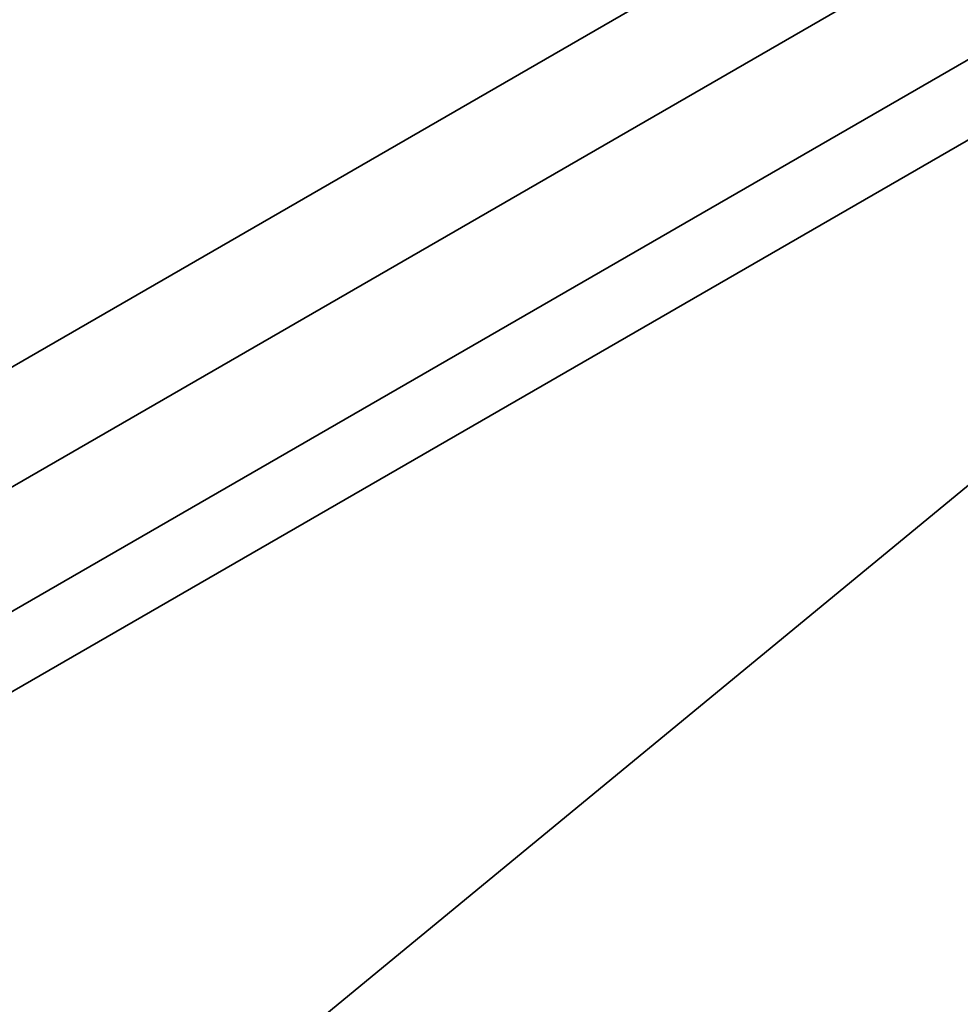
# Model space of a CAD drawing. Header units: metres. Extents: x 2158 to 2361, y 3646 to 3696.
# Tile 27 of 44: x 2212.1687 to 2212.2328, y 3658.7463 to 3658.8134. Entities that reach past the tile are written whole.
import ezdxf

# ---------------------------------------------------------------- set-up
doc = ezdxf.new("R2010")
doc.units = ezdxf.units.M
doc.header["$LTSCALE"] = 5
doc.layers.add('N-WE-RI-HWA_GOOT_LIJNGOOT-G gesloten', color=1, linetype='Continuous', lineweight=35)

msp = doc.modelspace()

# ---------------------------------------------------------------- linework, layer by layer
at = {"layer": 'N-WE-RI-HWA_GOOT_LIJNGOOT-G gesloten', "ltscale": 0.1}
msp.add_line((2212.680551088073, 3659.150005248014), (2211.98824287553, 3658.579790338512), dxfattribs=at)
at = {"layer": 'N-WE-RI-HWA_GOOT_LIJNGOOT-G gesloten'}
for p, q in [((2212.060882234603, 3658.727810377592), (2212.31968331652, 3658.877213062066)), ((2212.078913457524, 3658.730054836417), (2212.315087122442, 3658.866394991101)), ((2212.318226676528, 3658.85969911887), (2212.076382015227, 3658.720085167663)), ((2212.318226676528, 3658.854220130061), (2212.076382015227, 3658.714606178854))]:
    msp.add_line(p, q, dxfattribs=at)

doc.saveas('drawing.dxf')
